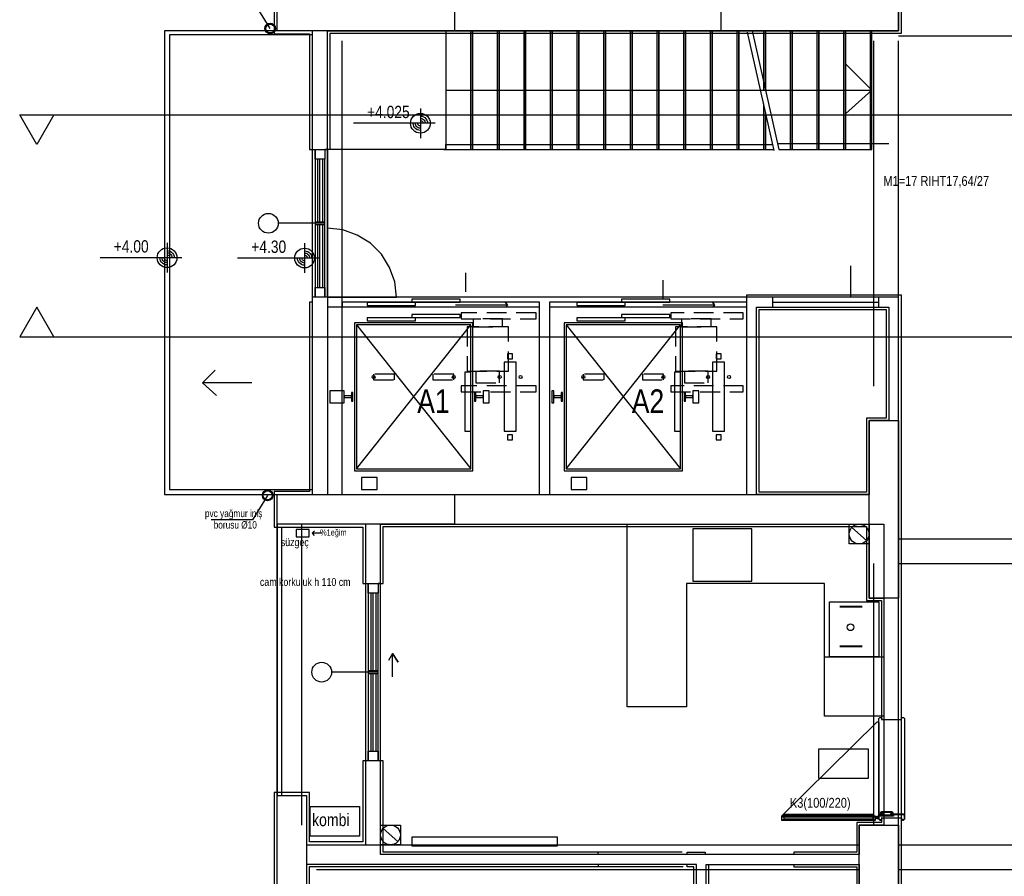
# Model space of a CAD drawing. Header units: centimetres. Extents: x 0 to 14570, y -30 to 2970.
# Tile 6 of 32: x 1231 to 1730, y 1231 to 1665. Entities that reach past the tile are written whole.
import ezdxf
from ezdxf.enums import TextEntityAlignment as Align

# ---------------------------------------------------------------- set-up
doc = ezdxf.new("R2010")
doc.units = ezdxf.units.CM
doc.linetypes.add('DASHED', pattern=[15, 10, -5])
for name, color, linetype in [('ASN-HALAT', 6, 'CONTINUOUS'), ('ASN-ISARET', 1, 'CONTINUOUS'), ('ASN-KA', 30, 'CONTINUOUS'), ('ASN-KABIN', 5, 'CONTINUOUS'), ('ASN-KAPI', 3, 'CONTINUOUS'), ('ASN-MIMARI', 8, 'CONTINUOUS'), ('ASN-MOTOR-GIZLI', 6, 'DASHED'), ('ASN-RAY', 1, 'CONTINUOUS')]:
    doc.layers.add(name, color=color, linetype=linetype)
doc.styles.get("Standard").update_dxf_attribs({"font": 'arial.ttf', "width": 0.8})

msp = doc.modelspace()

# ---------------------------------------------------------------- linework, layer by layer
at = {"layer": 'ASN-HALAT'}
for centre in [(1410.8, 1483.75), (1451.4, 1483.75), (1474.67, 1483.75), (1485.27, 1483.75), (1517.05, 1483.75), (1557.65, 1483.75), (1580.3, 1483.75), (1590.9, 1483.75)]:
    msp.add_circle(centre, 0.75, dxfattribs=at)
at = {"layer": 'ASN-KA'}
for points in [[(1476.97, 1456.25), (1482.97, 1456.25), (1482.97, 1491.25), (1476.97, 1491.25)], [(1582.6, 1456.25), (1588.6, 1456.25), (1588.6, 1491.25), (1582.6, 1491.25)]]:
    msp.add_lwpolyline(points, close=True, dxfattribs=at)
at = {"layer": 'ASN-KABIN'}
for p, q in [((1402.1, 1437.25), (1460.1, 1510.25)), ((1402.1, 1510.25), (1460.1, 1437.25)), ((1508.35, 1437.25), (1566.35, 1510.25)), ((1508.35, 1510.25), (1566.35, 1437.25))]:
    msp.add_line(p, q, dxfattribs=at)
for points in [[(1401.1, 1436.25), (1461.1, 1436.25), (1461.1, 1511.25), (1401.1, 1511.25)], [(1402.1, 1437.25), (1460.1, 1437.25), (1460.1, 1510.25), (1402.1, 1510.25)], [(1507.35, 1436.25), (1567.35, 1436.25), (1567.35, 1511.25), (1507.35, 1511.25)], [(1508.35, 1437.25), (1566.35, 1437.25), (1566.35, 1510.25), (1508.35, 1510.25)], [(1457.1, 1456.25), (1460.1, 1456.25), (1460.1, 1486.25), (1457.1, 1486.25)], [(1563.35, 1456.25), (1566.35, 1456.25), (1566.35, 1486.25), (1563.35, 1486.25)]]:
    msp.add_lwpolyline(points, close=True, dxfattribs=at)
at = {"layer": 'ASN-KAPI'}
for points in [[(1430.1, 1521.75), (1454.6, 1521.75), (1454.6, 1523.25), (1430.1, 1523.25)], [(1536.35, 1521.75), (1560.85, 1521.75), (1560.85, 1523.25), (1536.35, 1523.25)], [(1407.6, 1520), (1432.1, 1520), (1432.1, 1521.5), (1407.6, 1521.5)], [(1513.85, 1520), (1538.35, 1520), (1538.35, 1521.5), (1513.85, 1521.5)], [(1407.6, 1512.25), (1432.1, 1512.25), (1432.1, 1513.75), (1407.6, 1513.75)], [(1430.1, 1514), (1454.6, 1514), (1454.6, 1515.5), (1430.1, 1515.5)], [(1513.85, 1512.25), (1538.35, 1512.25), (1538.35, 1513.75), (1513.85, 1513.75)], [(1536.35, 1514), (1560.85, 1514), (1560.85, 1515.5), (1536.35, 1515.5)]]:
    msp.add_lwpolyline(points, close=True, dxfattribs=at)
at = {"layer": 'ASN-MIMARI'}
for p, q in [((1358.4, 1660.38), (1350.76, 1672.8)), ((1434.5, 1619.87), (1434.5, 1604.87)), ((1442, 1612.37), (1400.58, 1612.37)), ((1306.12, 1551.73), (1306.12, 1536.73)), ((1375.81, 1551.56), (1375.81, 1536.56)), ((1313.62, 1544.23), (1272.21, 1544.23)), ((1383.31, 1544.06), (1341.89, 1544.06)), ((1357.11, 1423.76), (1349.46, 1411.34)), ((1349.46, 1411.34), (1328.52, 1411.34)), ((1647.03, 1367.62), (1658.41, 1367.62)), ((1647.03, 1367.32), (1658.41, 1367.32)), ((1658.41, 1347.36), (1647.03, 1347.36)), ((1658.41, 1347.06), (1647.03, 1347.06)), ((1666.79, 1310.62), (1667.29, 1311.12)), ((1666.79, 1259.64), (1666.79, 1310.62)), ((1666.79, 1308.62), (1666.79, 1261.64)), ((1667.29, 1311.12), (1667.79, 1311.12)), ((1667.79, 1311.12), (1668.29, 1310.62)), ((1668.29, 1310.62), (1668.29, 1310.13)), ((1668.29, 1310.13), (1678.29, 1310.13)), ((1678.29, 1310.62), (1678.79, 1311.12)), ((1678.29, 1310.13), (1678.29, 1310.62)), ((1678.79, 1311.12), (1679.29, 1311.12)), ((1679.29, 1311.12), (1679.79, 1310.62)), ((1679.79, 1310.62), (1679.79, 1259.64)), ((1618.51, 1261.24), (1618.56, 1261.24)), ((1663.79, 1260.59), (1618.91, 1260.59)), ((1664.19, 1261.24), (1664.14, 1261.24)), ((1665.48, 1260.8), (1665.14, 1260.8)), ((1665.44, 1260.25), (1665.14, 1260.25)), ((1666.79, 1260.49), (1665.19, 1260.49)), ((1665.99, 1261.29), (1665.99, 1259.69)), ((1666.52, 1260.77), (1666.79, 1260.77)), ((1666.52, 1260.21), (1666.79, 1260.21)), ((1667.29, 1259.14), (1666.79, 1259.64)), ((1667.79, 1259.14), (1667.29, 1259.14)), ((1668.29, 1259.64), (1667.79, 1259.14)), ((1678.29, 1260.13), (1668.29, 1260.13)), ((1668.29, 1260.13), (1668.29, 1259.64)), ((1678.29, 1259.64), (1678.29, 1260.13)), ((1678.79, 1259.14), (1678.29, 1259.64)), ((1679.29, 1259.14), (1678.79, 1259.14)), ((1679.79, 1259.64), (1679.29, 1259.14))]:
    msp.add_line(p, q, dxfattribs=at)
for points in [[(2066.85, 666.66), (1361.85, 666.66), (1361.85, 1424.16), (1379.85, 1424.16), (1379.85, 1659.16), (1361.85, 1659.16), (1361.85, 2399.16), (2066.85, 2399.16), (2066.85, 666.66)], [(1613.36, 1659.16), (1676.85, 1659.16), (1676.85, 2184.16), (1751.85, 2184.16), (1751.85, 886.66), (1676.85, 886.66), (1676.85, 1411.66), (1676.85, 1524.16), (1387.35, 1524.16), (1387.35, 1659.16), (1613.36, 1659.16)], [(1599.85, 1524.16), (1599.85, 1525.41), (1678.1, 1525.41), (1678.1, 1411.66), (1678.1, 887.91), (1750.6, 887.91), (1750.6, 2182.91), (1678.1, 2182.91), (1678.1, 1657.91), (1388.6, 1657.91), (1388.6, 1599.16), (1387.35, 1599.16)], [(1406.85, 1687.91), (1405.35, 1687.91), (1405.35, 1675.66), (1360.35, 1675.66), (1360.35, 1657.66), (1378.35, 1657.66), (1378.35, 1599.16), (1379.85, 1599.16)], [(1361.85, 1674.16), (1451.85, 1674.16), (1451.85, 1659.16), (1361.85, 1659.16), (1361.85, 1674.16)], [(1586.85, 1674.16), (1676.85, 1674.16), (1676.85, 1659.16), (1586.85, 1659.16), (1586.85, 1674.16)], [(1379.85, 1659.16), (1304.85, 1659.16), (1304.85, 1424.16), (1379.85, 1424.16), (1379.85, 1654.16)], [(1379.85, 1657.16), (1307.35, 1657.16), (1307.35, 1426.66), (1379.85, 1426.66)], [(1447.35, 1659.16), (1446.35, 1659.16)], [(1460.85, 1599.16), (1460.85, 1659.16), (1447.35, 1659.16), (1447.35, 1599.16), (1460.85, 1599.16)], [(1451.85, 1659.16), (1576.85, 1659.16)], [(1460.85, 1659.16), (1459.85, 1659.16), (1459.85, 1599.16), (1460.85, 1599.16)], [(1474.35, 1599.16), (1474.35, 1659.16), (1460.85, 1659.16), (1460.85, 1599.16), (1474.35, 1599.16)], [(1474.35, 1659.16), (1473.35, 1659.16), (1473.35, 1599.16), (1474.35, 1599.16)], [(1487.85, 1599.16), (1487.85, 1659.16), (1474.35, 1659.16), (1474.35, 1599.16), (1487.85, 1599.16)], [(1487.85, 1659.16), (1486.85, 1659.16), (1486.85, 1599.16), (1487.85, 1599.16)], [(1501.35, 1599.16), (1501.35, 1659.16), (1487.85, 1659.16), (1487.85, 1599.16), (1501.35, 1599.16)], [(1501.35, 1659.16), (1500.35, 1659.16), (1500.35, 1599.16), (1501.35, 1599.16)], [(1514.85, 1599.16), (1514.85, 1659.16), (1501.35, 1659.16), (1501.35, 1599.16), (1514.85, 1599.16)], [(1514.85, 1659.16), (1513.85, 1659.16), (1513.85, 1599.16), (1514.85, 1599.16)], [(1528.35, 1599.16), (1528.35, 1659.16), (1514.85, 1659.16), (1514.85, 1599.16), (1528.35, 1599.16)], [(1528.35, 1659.16), (1527.35, 1659.16), (1527.35, 1599.16), (1528.35, 1599.16)], [(1541.85, 1599.16), (1541.85, 1659.16), (1528.35, 1659.16), (1528.35, 1599.16), (1541.85, 1599.16)], [(1541.85, 1659.16), (1540.85, 1659.16), (1540.85, 1599.16), (1541.85, 1599.16)], [(1555.35, 1599.16), (1555.35, 1659.16), (1541.85, 1659.16), (1541.85, 1599.16), (1555.35, 1599.16)], [(1555.35, 1659.16), (1554.35, 1659.16), (1554.35, 1599.16), (1555.35, 1599.16)], [(1568.85, 1599.16), (1568.85, 1659.16), (1555.35, 1659.16), (1555.35, 1599.16), (1568.85, 1599.16)], [(1568.85, 1659.16), (1567.85, 1659.16), (1567.85, 1599.16), (1568.85, 1599.16)], [(1582.35, 1599.16), (1582.35, 1659.16), (1568.85, 1659.16), (1568.85, 1599.16), (1582.35, 1599.16)], [(1582.35, 1659.16), (1581.35, 1659.16), (1581.35, 1599.16), (1582.35, 1599.16)], [(1595.85, 1599.16), (1595.85, 1659.16), (1582.35, 1659.16), (1582.35, 1599.16), (1595.85, 1599.16)], [(1595.85, 1659.16), (1594.85, 1659.16), (1594.85, 1599.16), (1595.85, 1599.16)], [(1609.35, 1629.16), (1609.35, 1659.16), (1595.85, 1659.16), (1595.85, 1599.16), (1609.35, 1599.16)], [(1600.16, 1658.62), (1613.66, 1598.62)], [(1602.6, 1659.16), (1616.1, 1599.16)], [(1609.35, 1659.16), (1608.35, 1659.16), (1608.35, 1629.16)], [(1622.85, 1599.16), (1622.85, 1659.16), (1609.35, 1659.16), (1609.35, 1629.16)], [(1622.85, 1659.16), (1621.85, 1659.16), (1621.85, 1599.16), (1622.85, 1599.16)], [(1636.35, 1599.16), (1636.35, 1659.16), (1622.85, 1659.16), (1622.85, 1599.16), (1636.35, 1599.16)], [(1636.35, 1659.16), (1635.35, 1659.16), (1635.35, 1599.16), (1636.35, 1599.16)], [(1649.85, 1599.16), (1649.85, 1659.16), (1636.35, 1659.16), (1636.35, 1599.16), (1649.85, 1599.16)], [(1649.85, 1659.16), (1648.85, 1659.16), (1648.85, 1599.16), (1649.85, 1599.16)], [(1663.35, 1599.16), (1663.35, 1659.16), (1649.85, 1659.16), (1649.85, 1599.16), (1663.35, 1599.16)], [(1663.35, 1659.16), (1662.35, 1659.16), (1662.35, 1599.16), (1663.35, 1599.16)], [(1676.85, 1656.66), (1751.85, 1656.66)], [(1379.85, 1424.16), (1379.85, 1654.16)], [(1394.85, 1594.16), (1394.85, 1654.16)], [(1664.35, 1594.16), (1664.35, 1654.16)], [(1676.85, 1479.16), (1676.85, 1654.16)], [(1447.35, 1629.16), (1663.35, 1629.16), (1649.85, 1642.42), (1663.35, 1629.16), (1649.85, 1617.1)], [(1608.35, 1622.22), (1608.35, 1599.16), (1609.35, 1599.16)], [(1231.45, 1616.66), (2196.33, 1616.66)], [(1240.11, 1601.66), (1231.45, 1616.66), (1248.77, 1616.66), (1240.11, 1601.66)], [(1609.35, 1617.78), (1609.35, 1599.16), (1613.54, 1599.16)], [(1609.35, 1599.16), (1609.35, 1617.78)], [(1434.5, 1608.73), (1433.69, 1608.82), (1432.92, 1609.09), (1432.23, 1609.52), (1431.65, 1610.1), (1431.22, 1610.79), (1430.95, 1611.56), (1430.85, 1612.37)], [(1434.5, 1609.85), (1433.94, 1609.92), (1433.4, 1610.1), (1432.93, 1610.4), (1432.53, 1610.8), (1432.23, 1611.28), (1432.04, 1611.81), (1431.98, 1612.37)], [(1434.5, 1610.98), (1434.19, 1611.01), (1433.89, 1611.12), (1433.63, 1611.28), (1433.41, 1611.5), (1433.24, 1611.77), (1433.14, 1612.06), (1433.1, 1612.37)], [(1434.5, 1616.01), (1435.31, 1615.92), (1436.08, 1615.65), (1436.77, 1615.22), (1437.34, 1614.64), (1437.78, 1613.95), (1438.05, 1613.18), (1438.14, 1612.37)], [(1434.5, 1614.89), (1435.06, 1614.82), (1435.59, 1614.64), (1436.07, 1614.34), (1436.46, 1613.94), (1436.76, 1613.46), (1436.95, 1612.93), (1437.01, 1612.37)], [(1434.5, 1613.76), (1434.81, 1613.73), (1435.1, 1613.62), (1435.36, 1613.46), (1435.59, 1613.24), (1435.75, 1612.97), (1435.85, 1612.68), (1435.89, 1612.37)], [(1447.35, 1599.16), (1447.35, 1601.66), (1612.99, 1601.63)], [(1615.42, 1602.18), (1671.85, 1602.18)], [(1387.35, 1599.16), (1387.35, 1524.16), (1379.85, 1524.16), (1379.85, 1599.16), (1387.35, 1599.16), (1386.1, 1599.16), (1386.1, 1594.16), (1381.1, 1594.16), (1381.1, 1599.16), (1381.1, 1524.16), (1381.1, 1529.16), (1386.1, 1529.16), (1386.1, 1524.16), (1386.1, 1594.16), (1384.85, 1594.16), (1384.85, 1562.29)], [(1447.35, 1599.16), (1387.35, 1599.16)], [(1446.35, 1599.16), (1447.35, 1599.16)], [(1616.1, 1599.16), (1622.85, 1599.16)], [(1383.6, 1562.29), (1383.6, 1594.16), (1382.35, 1594.16), (1382.35, 1562.29)], [(1394.85, 1519.16), (1394.85, 1594.16)], [(1664.35, 1519.16), (1664.35, 1594.16)], [(1386.1, 1562.29), (1381.1, 1562.29), (1381.1, 1561.04), (1386.1, 1561.04), (1386.1, 1562.29)], [(1386.1, 1561.66), (1362.48, 1561.66)], [(1382.35, 1561.04), (1382.35, 1529.16)], [(1383.6, 1529.16), (1383.6, 1561.04)], [(1384.85, 1561.04), (1384.85, 1529.16)], [(1422.35, 1524.16), (1421.48, 1531.95), (1418.89, 1539.35), (1414.72, 1545.99), (1409.18, 1551.53), (1402.54, 1555.7), (1395.14, 1558.29), (1387.35, 1559.16)], [(1306.12, 1547.87), (1306.93, 1547.78), (1307.7, 1547.51), (1308.39, 1547.08), (1308.97, 1546.5), (1309.4, 1545.81), (1309.67, 1545.04), (1309.76, 1544.23)], [(1306.12, 1546.75), (1306.68, 1546.69), (1307.21, 1546.5), (1307.69, 1546.2), (1308.09, 1545.8), (1308.39, 1545.32), (1308.57, 1544.79), (1308.64, 1544.23)], [(1375.81, 1547.7), (1376.62, 1547.61), (1377.39, 1547.34), (1378.08, 1546.9), (1378.66, 1546.33), (1379.09, 1545.64), (1379.36, 1544.87), (1379.45, 1544.06)], [(1306.12, 1540.59), (1305.31, 1540.68), (1304.54, 1540.95), (1303.85, 1541.38), (1303.27, 1541.96), (1302.84, 1542.65), (1302.57, 1543.42), (1302.48, 1544.23)], [(1306.12, 1541.72), (1305.56, 1541.78), (1305.03, 1541.96), (1304.55, 1542.26), (1304.15, 1542.66), (1303.85, 1543.14), (1303.67, 1543.67), (1303.6, 1544.23)], [(1306.12, 1542.84), (1305.81, 1542.88), (1305.52, 1542.98), (1305.25, 1543.14), (1305.03, 1543.36), (1304.87, 1543.63), (1304.76, 1543.92), (1304.73, 1544.23)], [(1306.12, 1545.62), (1306.43, 1545.59), (1306.72, 1545.49), (1306.99, 1545.32), (1307.21, 1545.1), (1307.37, 1544.84), (1307.48, 1544.54), (1307.51, 1544.23)], [(1375.81, 1540.41), (1375, 1540.51), (1374.23, 1540.77), (1373.54, 1541.21), (1372.96, 1541.79), (1372.53, 1542.48), (1372.26, 1543.25), (1372.17, 1544.06)], [(1375.81, 1541.54), (1375.25, 1541.6), (1374.72, 1541.79), (1374.24, 1542.09), (1373.84, 1542.49), (1373.54, 1542.96), (1373.35, 1543.5), (1373.29, 1544.06)], [(1375.81, 1542.66), (1375.5, 1542.7), (1375.2, 1542.8), (1374.94, 1542.97), (1374.72, 1543.19), (1374.55, 1543.45), (1374.45, 1543.75), (1374.42, 1544.06)], [(1375.81, 1546.57), (1376.37, 1546.51), (1376.9, 1546.32), (1377.38, 1546.02), (1377.78, 1545.63), (1378.08, 1545.15), (1378.26, 1544.62), (1378.33, 1544.06)], [(1375.81, 1545.45), (1376.12, 1545.41), (1376.41, 1545.31), (1376.68, 1545.14), (1376.9, 1544.92), (1377.06, 1544.66), (1377.17, 1544.37), (1377.2, 1544.06)], [(1652.59, 1524.16), (1652.59, 1540.03)], [(1457.46, 1527.01), (1457.46, 1536.52)], [(1557.49, 1523.36), (1557.49, 1532.87)], [(1599.85, 1519.16), (1599.85, 1524.16), (1387.35, 1524.16), (1387.35, 1519.16)], [(1387.35, 1524.16), (1422.35, 1524.16)], [(1612.85, 1524.16), (1612.85, 1524.16), (1612.85, 1519.16), (1666.85, 1519.16), (1666.85, 1524.16), (1612.85, 1524.16), (1612.85, 1521.66), (1666.85, 1521.66)], [(1240.11, 1519.16), (1231.45, 1504.16), (1248.77, 1504.16), (1240.11, 1519.16)], [(1379.85, 1521.66), (1378.35, 1521.66), (1378.35, 1425.66), (1360.35, 1425.66), (1360.35, 1407.66), (1405.35, 1407.66), (1405.35, 1404.16), (1405.35, 1379.16), (1406.85, 1379.16)], [(1494.85, 1519.16), (1387.35, 1519.16), (1387.35, 1424.16), (1494.85, 1424.16), (1494.85, 1519.16)], [(1494.85, 1519.16), (1494.85, 1521.66), (1394.85, 1521.66), (1394.85, 1519.16)], [(1394.85, 1424.16), (1394.85, 1519.16)], [(1452.35, 1520.31), (1478.61, 1520.31), (1477.46, 1521.66), (1478.61, 1520.31), (1477.68, 1519.16)], [(1599.85, 1519.16), (1599.85, 1521.66), (1499.85, 1521.66), (1499.85, 1519.16)], [(1599.85, 1519.16), (1499.85, 1519.16), (1499.85, 1424.16), (1599.85, 1424.16), (1599.85, 1519.16)], [(1557.35, 1520.31), (1583.61, 1520.31), (1582.46, 1521.66), (1583.61, 1520.31), (1582.68, 1519.16)], [(1661.85, 1461.66), (1661.85, 1424.16), (1604.85, 1424.16), (1604.85, 1519.16), (1671.85, 1519.16), (1671.85, 1461.66), (1661.85, 1461.66)], [(1660.6, 1462.91), (1660.6, 1425.41), (1606.1, 1425.41), (1606.1, 1517.91), (1670.6, 1517.91), (1670.6, 1462.91), (1660.6, 1462.91)], [(1664.35, 1479.16), (1664.35, 1519.16)], [(1231.45, 1504.16), (2196.33, 1504.16)], [(1349.05, 1480.75), (1324.05, 1480.75), (1331.12, 1474.39), (1324.05, 1480.75), (1330.47, 1487.27)], [(1661.85, 1371.66), (1661.85, 1461.66), (1676.85, 1461.66), (1676.85, 1371.66), (1661.85, 1371.66)], [(1361.85, 1424.16), (1451.85, 1424.16), (1451.85, 1409.16), (1361.85, 1409.16), (1361.85, 1424.16)], [(1451.85, 1424.16), (1661.85, 1424.16)], [(1361.85, 1409.16), (1361.85, 1271.66), (1376.85, 1271.66), (1376.85, 1246.66), (1406.85, 1246.66), (1406.85, 1404.16), (1406.85, 1409.16), (1361.85, 1409.16)], [(1361.85, 1256.66), (1361.85, 1409.16)], [(1364.35, 1271.66), (1364.35, 1407.66)], [(1374.35, 1256.66), (1374.35, 1409.16)], [(1414.35, 1409.16), (1661.85, 1409.16), (1661.85, 1371.66), (1669.35, 1371.66), (1669.35, 1256.66), (1656.85, 1256.66), (1656.85, 1241.66), (1414.35, 1241.66), (1414.35, 1409.16)], [(1414.35, 1379.16), (1415.6, 1379.16), (1415.6, 1407.91), (1660.6, 1407.91), (1660.6, 1370.41), (1668.1, 1370.41), (1668.1, 1310.13), (1669.35, 1310.13)], [(1451.85, 1409.16), (1661.85, 1409.16)], [(1669.35, 1311.85), (1639.35, 1311.85), (1639.35, 1379.16), (1569.35, 1379.16), (1569.35, 1316.66), (1539.35, 1316.66), (1539.35, 1409.16), (1669.35, 1409.16), (1669.35, 1319.16)], [(1661.85, 1409.16), (1661.85, 1399.16), (1651.85, 1399.16), (1651.85, 1409.16), (1661.85, 1409.16)], [(1653.1, 1407.47), (1660.61, 1400.86)], [(1371.51, 1402.74), (1378.22, 1402.74), (1378.22, 1406.44), (1371.51, 1406.44), (1371.51, 1402.74)], [(1384.52, 1404.54), (1379.65, 1404.54), (1380.78, 1405.73), (1379.65, 1404.54), (1380.62, 1403.37)], [(1602.54, 1406.85), (1572.54, 1406.85), (1572.54, 1380.2), (1602.54, 1380.2), (1602.54, 1406.85)], [(1676.85, 1401.66), (1751.85, 1401.66)], [(1664.35, 1256.66), (1664.35, 1389.16)], [(1676.85, 1389.16), (1751.85, 1389.16)], [(1676.85, 1256.66), (1676.85, 1389.16)], [(1414.35, 1289.16), (1406.85, 1289.16), (1406.85, 1379.16), (1414.35, 1379.16), (1413.1, 1379.16), (1413.1, 1374.16), (1408.1, 1374.16), (1408.1, 1379.16), (1408.1, 1289.16), (1408.1, 1294.16), (1413.1, 1294.16), (1413.1, 1289.16), (1413.1, 1374.16), (1411.85, 1374.16), (1411.85, 1334.79)], [(1410.6, 1334.79), (1410.6, 1374.16), (1409.35, 1374.16), (1409.35, 1334.79)], [(1666.81, 1369.84), (1666.81, 1341.85), (1641.81, 1341.85), (1641.81, 1369.84), (1666.81, 1369.84)], [(1420.43, 1331.86), (1420.43, 1343.66), (1423.3, 1339.19), (1420.43, 1343.66), (1418.34, 1340.02)], [(1669.35, 1311.85), (1639.35, 1311.85), (1639.35, 1341.85), (1669.35, 1341.85)], [(1413.1, 1334.16), (1389.48, 1334.16)], [(1413.1, 1334.79), (1408.1, 1334.79), (1408.1, 1333.54), (1413.1, 1333.54), (1413.1, 1334.79)], [(1409.35, 1333.54), (1409.35, 1294.16)], [(1410.6, 1294.16), (1410.6, 1333.54)], [(1411.85, 1333.54), (1411.85, 1294.16)], [(1617.56, 1261.24), (1665.99, 1308.93), (1666.79, 1308.93)], [(1636.33, 1280.26), (1636.33, 1295.26), (1661.33, 1295.26), (1661.33, 1280.26), (1636.33, 1280.26)], [(1406.85, 1289.16), (1405.35, 1289.16), (1405.35, 1248.16), (1378.35, 1248.16), (1378.35, 1273.16), (1360.35, 1273.16), (1360.35, 1176.66), (1361.85, 1176.66)], [(1567.12, 1242.91), (1415.6, 1242.91), (1415.6, 1289.16), (1414.35, 1289.16)], [(1376.85, 1271.66), (1376.85, 1181.66), (1361.85, 1181.66), (1361.85, 1271.66), (1376.85, 1271.66)], [(1378.67, 1266.11), (1403.67, 1266.11), (1403.67, 1251.11), (1378.67, 1251.11), (1378.67, 1266.11)], [(1668.95, 1262.14), (1667.29, 1262.14), (1666.79, 1261.64), (1666.79, 1259.64), (1667.29, 1259.14), (1667.79, 1259.14), (1668.29, 1259.64), (1668.29, 1260.33), (1668.09, 1260.33), (1668.09, 1259.64), (1667.79, 1259.34), (1667.29, 1259.34), (1666.99, 1259.64), (1666.99, 1261.64), (1667.29, 1261.94), (1669.15, 1261.94), (1669.15, 1263.14), (1668, 1263.14), (1668, 1263.19), (1673.53, 1263.19), (1673.83, 1262.89), (1673.83, 1262.64), (1673.53, 1262.34), (1672.7, 1262.34), (1672.7, 1262.14), (1673.53, 1262.14), (1674.03, 1262.64), (1674.03, 1262.89), (1673.53, 1263.39), (1668, 1263.39), (1668, 1262.94), (1668.95, 1262.94), (1668.95, 1262.14)], [(1667.95, 1262.89), (1667.74, 1263.16), (1667.69, 1263.36), (1667.69, 1262.89), (1667.69, 1262.19), (1668.88, 1262.19), (1668.88, 1262.89), (1667.95, 1262.89)], [(1667.99, 1262.79), (1668.05, 1262.29), (1667.79, 1262.29), (1667.79, 1262.86), (1667.92, 1262.79), (1667.95, 1262.79), (1667.99, 1262.79)], [(1617.66, 1259.19), (1617.66, 1261.14), (1618.51, 1261.14), (1618.51, 1261.24), (1617.56, 1261.24), (1617.56, 1259.09), (1665.14, 1259.09), (1665.14, 1261.24), (1664.19, 1261.24), (1664.19, 1261.14), (1665.04, 1261.14), (1665.04, 1259.19), (1617.66, 1259.19)], [(1617.66, 1260.89), (1618.61, 1260.89), (1618.61, 1259.29), (1617.66, 1259.29)], [(1617.81, 1260.99), (1618.66, 1260.99), (1618.66, 1261.99), (1664.04, 1261.99), (1664.04, 1260.99), (1664.89, 1260.99), (1664.89, 1261.09), (1664.14, 1261.09), (1664.14, 1262.09), (1618.56, 1262.09), (1618.56, 1261.09), (1617.81, 1261.09), (1617.81, 1260.99)], [(1618.71, 1259.24), (1621.21, 1259.24), (1621.21, 1259.44), (1618.91, 1259.44), (1618.91, 1261.74), (1621.21, 1261.74), (1621.21, 1261.94), (1618.71, 1261.94), (1618.71, 1259.24)], [(1621.26, 1261.69), (1618.96, 1261.69), (1618.96, 1261.34), (1663.74, 1261.34), (1663.74, 1261.69), (1661.44, 1261.69), (1661.44, 1261.94), (1621.26, 1261.94), (1621.26, 1261.69)], [(1621.26, 1259.24), (1621.26, 1259.49), (1618.96, 1259.49), (1618.96, 1259.84), (1663.74, 1259.84), (1663.74, 1259.49), (1661.44, 1259.49), (1661.44, 1259.24), (1621.26, 1259.24)], [(1669.35, 1260.13), (1668.1, 1260.13), (1668.1, 1257.91), (1655.6, 1257.91), (1655.6, 1242.91), (1623.79, 1242.91), (1623.79, 1241.66)], [(1663.79, 1259.44), (1661.49, 1259.44), (1661.49, 1259.24), (1663.99, 1259.24), (1663.99, 1261.94), (1661.49, 1261.94), (1661.49, 1261.74), (1663.79, 1261.74), (1663.79, 1259.44)], [(1665.04, 1260.89), (1664.09, 1260.89), (1664.09, 1259.29), (1665.04, 1259.29)], [(1667.32, 1261.13), (1667.32, 1261.88), (1674.3, 1261.88), (1674.3, 1261.13), (1667.32, 1261.13)], [(1678.79, 1259.34), (1679.29, 1259.34), (1678.79, 1259.34), (1678.49, 1259.64), (1678.49, 1260.33), (1678.29, 1260.33), (1678.29, 1259.64), (1678.79, 1259.14), (1679.29, 1259.14), (1679.79, 1259.64), (1679.79, 1261.64), (1679.29, 1262.14), (1673.76, 1262.14), (1673.76, 1261.94), (1679.29, 1261.94), (1679.59, 1261.64), (1679.59, 1259.64), (1679.29, 1259.34)], [(1424.35, 1256.66), (1424.35, 1246.66), (1414.35, 1246.66), (1414.35, 1256.66), (1424.35, 1256.66)], [(1415.6, 1254.97), (1423.11, 1248.36)], [(1656.85, 1216.66), (1656.85, 1256.66), (1676.85, 1256.66), (1676.85, 1216.66), (1656.85, 1216.66)], [(1504.01, 1246.2), (1504.01, 1250.58), (1430.12, 1250.58), (1430.12, 1246.2), (1504.01, 1246.2)], [(1381.85, 1246.66), (1656.85, 1246.66)], [(1524.63, 1241.66), (1524.63, 1242.91)], [(1569.64, 1241.66), (1569.65, 1242.91), (1578.75, 1242.91), (1578.75, 1241.66)], [(1676.85, 1246.66), (1751.85, 1246.66)], [(1574.35, 1236.66), (1376.85, 1236.66), (1376.85, 1181.66), (1369.35, 1181.66), (1369.35, 1101.66), (1574.35, 1101.66), (1574.35, 1236.66)], [(1369.35, 1106.66), (1370.6, 1106.66), (1370.6, 1102.91), (1573.1, 1102.91), (1573.1, 1235.41), (1569.65, 1235.41), (1569.65, 1236.66)], [(1567.65, 1235.41), (1378.1, 1235.41), (1378.1, 1215.41), (1378.1, 1215.41), (1378.1, 1180.41), (1369.35, 1180.41)], [(1381.85, 1234.16), (1656.85, 1234.16)], [(1524.63, 1236.66), (1524.63, 1235.41)], [(1669.35, 1101.66), (1614.35, 1101.66), (1614.35, 1116.66), (1579.35, 1116.66), (1579.35, 1236.66), (1656.85, 1236.66), (1656.85, 1216.66), (1669.35, 1216.66), (1669.35, 1101.66)], [(1581.85, 1114.16), (1581.85, 1117.91), (1580.6, 1117.91), (1580.6, 1236.24)], [(1623.79, 1236.66), (1623.79, 1235.41), (1655.6, 1235.41), (1655.6, 1215.41), (1668.1, 1215.41), (1668.1, 1102.91), (1615.6, 1102.91), (1615.6, 1117.91), (1606.85, 1117.91), (1606.85, 1114.14)], [(1676.85, 1234.16), (1751.85, 1234.16)]]:
    msp.add_lwpolyline(points, dxfattribs=at)
for centre, radius in [((1358.4, 1660.38), 2.7), ((1358.4, 1660.38), 2.25), ((1434.5, 1612.37), 5), ((1357.48, 1561.66), 5), ((1306.12, 1544.23), 5), ((1375.81, 1544.06), 5), ((1357.11, 1423.76), 2.7), ((1357.11, 1423.76), 2.25), ((1656.85, 1404.16), 5), ((1652.45, 1356.93), 1.73), ((1384.48, 1334.16), 5), ((1665.99, 1260.49), 0.6), ((1665.99, 1260.49), 0.4), ((1419.35, 1251.66), 5)]:
    msp.add_circle(centre, radius, dxfattribs=at)
at = {"layer": 'ASN-MOTOR-GIZLI'}
for points in [[(1455.1, 1513.25), (1493.1, 1513.25), (1493.1, 1516.25), (1455.1, 1516.25)], [(1461.17, 1509.25), (1476.17, 1509.25), (1476.17, 1513.25), (1461.17, 1513.25)], [(1561.35, 1513.25), (1598.1, 1513.25), (1598.1, 1516.25), (1561.35, 1516.25)], [(1566.8, 1509.25), (1581.8, 1509.25), (1581.8, 1513.25), (1566.8, 1513.25)], [(1458.17, 1486.75), (1479.17, 1486.75), (1479.17, 1509.25), (1458.17, 1509.25)], [(1563.8, 1486.75), (1584.8, 1486.75), (1584.8, 1509.25), (1563.8, 1509.25)], [(1410.8, 1482.25), (1421.4, 1482.25), (1421.4, 1485.25), (1410.8, 1485.25)], [(1440.8, 1482.25), (1451.4, 1482.25), (1451.4, 1485.25), (1440.8, 1485.25)], [(1462.67, 1480.75), (1474.67, 1480.75), (1474.67, 1486.75), (1462.67, 1486.75)], [(1517.05, 1482.25), (1527.65, 1482.25), (1527.65, 1485.25), (1517.05, 1485.25)], [(1547.05, 1482.25), (1557.65, 1482.25), (1557.65, 1485.25), (1547.05, 1485.25)], [(1568.3, 1480.75), (1580.3, 1480.75), (1580.3, 1486.75), (1568.3, 1486.75)], [(1455.1, 1476.25), (1493.1, 1476.25), (1493.1, 1479.25), (1455.1, 1479.25)], [(1561.35, 1476.25), (1598.1, 1476.25), (1598.1, 1479.25), (1561.35, 1479.25)], [(1404.6, 1426.75), (1412.6, 1426.75), (1412.6, 1432.75), (1404.6, 1432.75)], [(1510.85, 1426.75), (1518.85, 1426.75), (1518.85, 1432.75), (1510.85, 1432.75)]]:
    msp.add_lwpolyline(points, close=True, dxfattribs=at)
at = {"layer": 'ASN-RAY'}
for points in [[(1478.72, 1493), (1481.22, 1493), (1481.22, 1495.5), (1478.72, 1495.5)], [(1584.35, 1493), (1586.85, 1493), (1586.85, 1495.5), (1584.35, 1495.5)], [(1388.6, 1470.75), (1395.9, 1470.75), (1395.9, 1476.75), (1388.6, 1476.75)], [(1395.9, 1473.35), (1399.55, 1473.35), (1399.55, 1474.15), (1395.9, 1474.15)], [(1399.55, 1471.53), (1400.35, 1471.53), (1400.35, 1475.97), (1399.55, 1475.97)], [(1461.85, 1471.53), (1462.65, 1471.53), (1462.65, 1475.97), (1461.85, 1475.97)], [(1462.65, 1473.35), (1466.3, 1473.35), (1466.3, 1474.15), (1462.65, 1474.15)], [(1466.3, 1470.75), (1469.3, 1470.75), (1469.3, 1476.75), (1466.3, 1476.75)], [(1501.1, 1470.75), (1502.15, 1470.75), (1502.15, 1476.75), (1501.1, 1476.75)], [(1502.15, 1473.35), (1505.8, 1473.35), (1505.8, 1474.15), (1502.15, 1474.15)], [(1505.8, 1471.53), (1506.6, 1471.53), (1506.6, 1475.97), (1505.8, 1475.97)], [(1568.1, 1471.53), (1568.9, 1471.53), (1568.9, 1475.97), (1568.1, 1475.97)], [(1568.9, 1473.35), (1572.55, 1473.35), (1572.55, 1474.15), (1568.9, 1474.15)], [(1572.55, 1470.75), (1575.55, 1470.75), (1575.55, 1476.75), (1572.55, 1476.75)], [(1478.72, 1452), (1481.22, 1452), (1481.22, 1454.5), (1478.72, 1454.5)], [(1584.35, 1452), (1586.85, 1452), (1586.85, 1454.5), (1584.35, 1454.5)]]:
    msp.add_lwpolyline(points, close=True, dxfattribs=at)

# ---------------------------------------------------------------- texts
at = {"layer": 'ASN-ISARET', "width": 0.8}
for s, p in [('A1', (1441.1, 1471.5)), ('A2', (1549.85, 1471.5))]:
    msp.add_text(s, height=12, dxfattribs=at).set_placement(p, align=Align.MIDDLE_CENTER)
at = {"layer": 'ASN-MIMARI', "width": 0.8}
for s, height, p in [('+4.025', 6.25, (1407.51, 1614.98)), ('M1=17 RIHT17,64/27', 5, (1669.11, 1580.63)), ('+4.00', 6.25, (1279.13, 1546.85)), ('+4.30', 6.25, (1348.82, 1546.67)), ('pvc yağmur iniş', 3.75, (1325.32, 1412.74)), ('borusu %%c10', 3.75, (1329.75, 1406.96)), ('%%%1eğim', 3.195, (1383.7, 1403.41)), ('süzgeç', 3.994, (1363.78, 1398.06)), ('cam korkuluk h 110 cm', 3.9936, (1353.2, 1377.89)), ('K3(100/220)', 5, (1621.75, 1265.44)), ('kombi', 6.39, (1379.57, 1256.12))]:
    msp.add_text(s, height=height, dxfattribs=at).set_placement(p)

doc.saveas('drawing.dxf')
